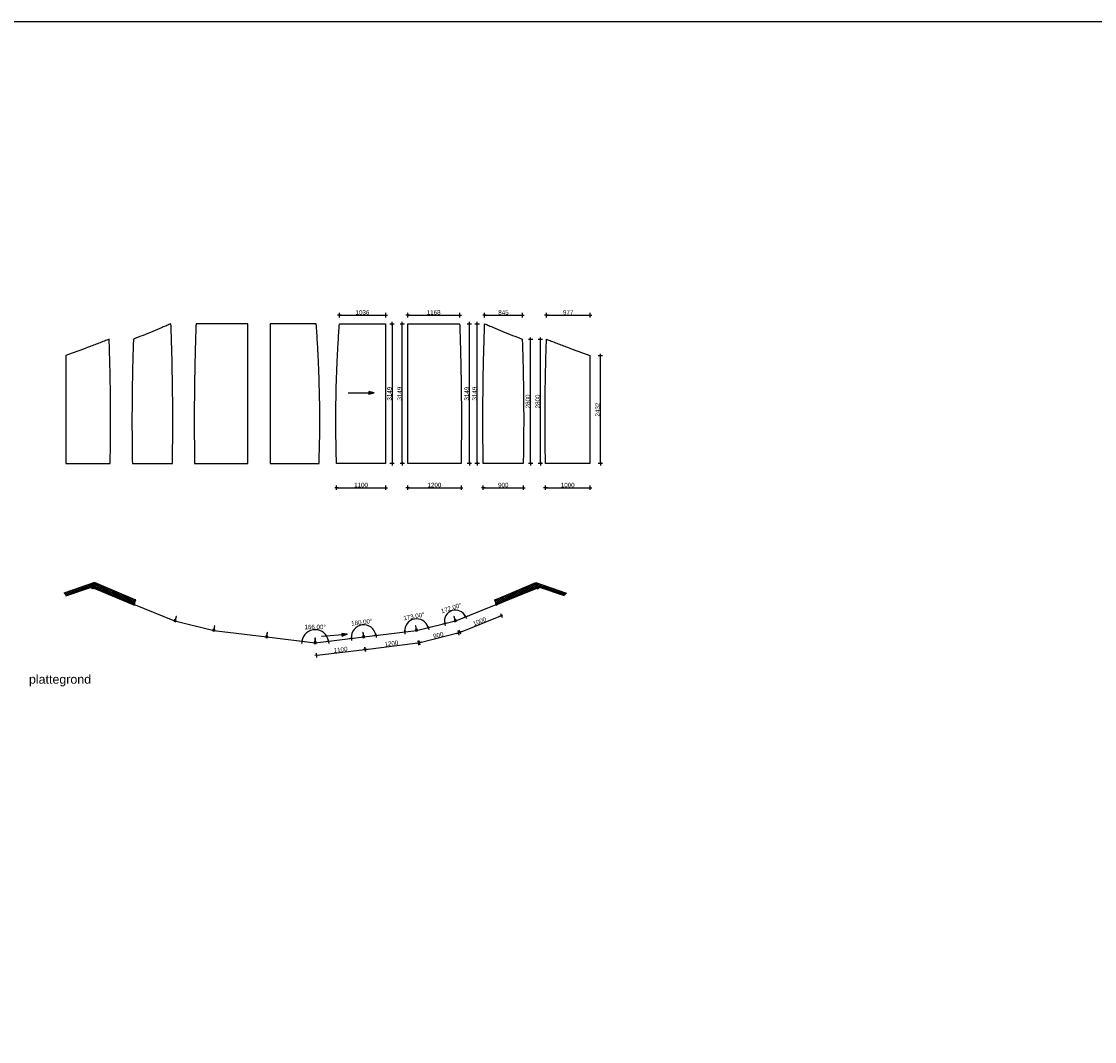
# Model space of a CAD drawing. Header units: metres. Extents: x 63115 to 703450, y -261936 to -53969.
# Tile 16 of 256: x 105448 to 129591, y -215305 to -192341. Entities that reach past the tile are written whole.
import ezdxf

# ---------------------------------------------------------------- set-up
doc = ezdxf.new("R2010")
doc.units = ezdxf.units.M
doc.header["$PDMODE"] = 35
doc.header["$PDSIZE"] = 50
doc.layers.get('0').update_dxf_attribs({"true_color": 0x83b7c5})
doc.layers.get('DEFPOINTS').update_dxf_attribs({"color": 6})
for name, color, linetype in [('_02-section-thick', 3, 'Continuous'), ('_02Binnenwanden', 2, 'Continuous'), ('_03-PROJECTION', 1, 'Continuous'), ('_05text5', 8, 'Continuous'), ('_06-DIMENSIONS', 7, 'Continuous'), ('_06dimentions50', 7, 'Continuous'), ('Make2D visible lines', 1, 'Continuous')]:
    doc.layers.add(name, color=color, linetype=linetype)
doc.styles.add('NIO 1_5 klein', font='arial.ttf', dxfattribs={"height": 10})
doc.styles.add('NIOstandard', font='arial.ttf')
doc.dimstyles.new('NIO-50-KLEIN', dxfattribs={"dimtxt": 100, "dimasz": 10, "dimexe": 2, "dimexo": 5, "dimgap": 10, "dimtad": 1, "dimdec": 0, "dimzin": 0, "dimdsep": 46, "dimtxsty": 'NIOstandard', "dimblk1": 'MAATSTR', "dimblk2": 'MAATSTR', "dimsah": 1, "dimcen": 0, "dimdle": 1.5, "dimse1": 1, "dimse2": 1, "dimclrd": 7, "dimclre": 256, "dimclrt": 256, "dimazin": 0, "dimtfac": 1, "dimtdec": 0, "dimtofl": 0, "dimtmove": 1, "dimatfit": 2, "dimldrblk": 'MAATSTR', "dimfxl": 1, "dimtvp": 1, "dimtolj": 1, "dimtzin": 0, "dimarcsym": 0})
pattern_1 = [(45, (-511.05, 401.453), (-22.45064, 22.45064), []), (135, (-511.05, 401.453), (-22.45064, -22.45064), [])]

# ---------------------------------------------------------------- blocks, each defined once
blk = doc.blocks.new('arrow')
at = {"layer": '_03-PROJECTION'}
h = blk.add_hatch(color=256, dxfattribs=at)
h.dxf.hatch_style = 1
h.paths.add_polyline_path([(-580, 39), (-580, -39), (-732, 0)])
for points in [[(0, 0), (-732, 0), (-580, 39), (-580, 0)], [(0, 0), (-732, 0), (-580, -39), (-580, 0)]]:
    blk.add_lwpolyline(points, dxfattribs=at)
blk.add_lwpolyline([(-580, 39), (-580, -39), (-732, 0)], close=True, dxfattribs=at)
blk = doc.blocks.new('pui_nieuw')
at = {"layer": '_03-PROJECTION'}
h = blk.add_hatch(dxfattribs=at)
h.set_pattern_fill('ANSI37', color=256, scale=10)
h.set_pattern_definition(pattern_1)
h.paths.add_polyline_path([(-5652, -1599), (-5610, -1660), (-5037, -1457), (-4135, -1833), (-4131, -1824), (-4103, -1836), (-4062, -1741), (-4967, -1363)])
h = blk.add_hatch(dxfattribs=at)
h.set_pattern_fill('ANSI37', color=256, scale=10)
h.set_pattern_definition(pattern_1)
h.paths.add_polyline_path([(5652, -1599), (5610, -1660), (5037, -1457), (4135, -1833), (4131, -1824), (4103, -1836), (4062, -1741), (4967, -1363)])
at = {"layer": '_02-section-thick'}
for points in [[(-5610, -1660), (-5037, -1457), (-4102, -1847)], [(-5608, -1662), (-5035, -1466), (-4106, -1854)], [(5610, -1660), (5037, -1457), (4102, -1847)], [(5608, -1662), (5035, -1466), (4106, -1854)]]:
    blk.add_lwpolyline(points, dxfattribs=at)
at = {"layer": '_02Binnenwanden'}
for points in [[(-5610, -1660), (-5037, -1457), (-4103, -1847), (-4102, -1845), (-4084, -1852), (-4047, -1748), (-4967, -1363), (-5655, -1599)], [(5610, -1660), (5037, -1457), (4103, -1847), (4102, -1845), (4084, -1852), (4047, -1748), (4967, -1363), (5655, -1599)]]:
    blk.add_lwpolyline(points, dxfattribs=at)
at = {"layer": 'Make2D visible lines'}
for points in [[(-4976, -1381), (-5006, -1455)], [(-4997, -1459), (-4967, -1385)], [(-4967, -1385), (-4976, -1381)], [(4977, -1381), (4968, -1385)], [(4968, -1385), (4997, -1459)], [(5007, -1455), (4977, -1381)], [(-5031, -1477), (-5035, -1487)], [(-5035, -1487), (-4998, -1501)], [(-5014, -1484), (-5031, -1477)], [(-5020, -1449), (-5024, -1459)], [(-5024, -1459), (-5006, -1466)], [(-5006, -1455), (-5020, -1449)], [(-5006, -1466), (-5014, -1484)], [(-5012, -1485), (-5004, -1467)], [(-4994, -1492), (-5012, -1485)], [(-4083, -1852), (-5010, -1478)], [(-5004, -1467), (-4987, -1474)], [(-4998, -1501), (-4994, -1492)], [(-4983, -1464), (-4997, -1459)], [(-4987, -1474), (-4983, -1464)], [(5010, -1478), (4083, -1852)], [(4083, -1852), (5010, -1478)], [(4997, -1459), (4984, -1464)], [(4984, -1464), (4987, -1474)], [(4987, -1474), (5005, -1467)], [(5012, -1485), (4995, -1492)], [(4995, -1492), (4999, -1501)], [(4999, -1501), (5036, -1487)], [(5005, -1467), (5012, -1485)], [(5021, -1449), (5007, -1455)], [(5007, -1466), (5024, -1459)], [(5014, -1484), (5007, -1466)], [(5032, -1477), (5014, -1484)], [(5024, -1459), (5021, -1449)], [(5036, -1487), (5032, -1477)], [(-4102, -1845), (-4106, -1854)], [(-4106, -1854), (-4069, -1869)], [(-4084, -1852), (-4102, -1845)], [(-4091, -1817), (-4094, -1826)], [(-4094, -1826), (-4077, -1833)], [(-4077, -1823), (-4091, -1817)], [(-4077, -1833), (-4084, -1852)], [(-3155, -2227), (-4083, -1852)], [(-4082, -1853), (-4075, -1834)], [(-4065, -1860), (-4082, -1853)], [(-4047, -1748), (-4077, -1823)], [(-4075, -1834), (-4057, -1841)], [(-4069, -1869), (-4065, -1860)], [(-4067, -1826), (-4037, -1752)], [(-4054, -1832), (-4067, -1826)], [(-4057, -1841), (-4054, -1832)], [(-4037, -1752), (-4047, -1748)], [(4065, -1860), (3156, -2227)], [(4047, -1748), (4037, -1752)], [(4037, -1752), (4067, -1826)], [(4077, -1823), (4047, -1748)], [(4067, -1826), (4054, -1832)], [(4054, -1832), (4057, -1841)], [(4057, -1841), (4075, -1834)], [(4082, -1853), (4065, -1860)], [(4065, -1860), (4069, -1869)], [(4069, -1869), (4106, -1854)], [(4075, -1834), (4082, -1853)], [(4091, -1817), (4077, -1823)], [(4077, -1833), (4094, -1826)], [(4084, -1852), (4077, -1833)], [(4083, -1852), (4082, -1853)], [(4094, -1826), (4091, -1817)], [(4106, -1854), (4102, -1845)], [(-3127, -2121), (-3152, -2197)], [(-3142, -2200), (-3117, -2124)], [(-3117, -2124), (-3127, -2121)], [(3127, -2121), (3117, -2124)], [(3117, -2124), (3142, -2200)], [(3152, -2197), (3127, -2121)], [(-3175, -2221), (-3178, -2230)], [(-3178, -2230), (-3140, -2243)], [(-3157, -2227), (-3175, -2221)], [(-3166, -2192), (-3169, -2202)], [(-3169, -2202), (-3151, -2208)], [(-3152, -2197), (-3166, -2192)], [(-3151, -2208), (-3157, -2227)], [(-3155, -2227), (-3149, -2208)], [(-2282, -2445), (-3155, -2227)], [(-3137, -2233), (-3155, -2227)], [(-3149, -2208), (-3131, -2214)], [(-3128, -2205), (-3142, -2200)], [(-3140, -2243), (-3137, -2233)], [(-3131, -2214), (-3128, -2205)], [(-2297, -2411), (-2299, -2421)], [(-2282, -2414), (-2297, -2411)], [(-2268, -2336), (-2282, -2414)], [(-2272, -2416), (-2258, -2337)], [(-2258, -2337), (-2268, -2336)], [(2268, -2336), (2258, -2337)], [(2258, -2337), (2272, -2416)], [(2282, -2414), (2268, -2336)], [(2297, -2411), (2282, -2414)], [(3156, -2227), (2283, -2445)], [(2299, -2421), (2297, -2411)], [(3142, -2200), (3128, -2205)], [(3128, -2205), (3131, -2214)], [(3131, -2214), (3149, -2208)], [(3155, -2227), (3137, -2233)], [(3137, -2233), (3140, -2243)], [(3140, -2243), (3178, -2230)], [(3149, -2208), (3155, -2227)], [(3151, -2208), (3169, -2202)], [(3157, -2227), (3151, -2208)], [(3166, -2192), (3152, -2197)], [(3175, -2221), (3157, -2227)], [(3169, -2202), (3166, -2192)], [(3178, -2230), (3175, -2221)], [(-2303, -2441), (-2304, -2451)], [(-2304, -2451), (-2265, -2458)], [(-2284, -2444), (-2303, -2441)], [(-2299, -2421), (-2280, -2425)], [(-2280, -2425), (-2284, -2444)], [(-2282, -2445), (-2278, -2425)], [(-2263, -2448), (-2282, -2445)], [(-1091, -2591), (-2282, -2445)], [(-2278, -2425), (-2260, -2429)], [(-2258, -2419), (-2272, -2416)], [(-2265, -2458), (-2263, -2448)], [(-2260, -2429), (-2258, -2419)], [(-1112, -2588), (-1113, -2598)], [(-1113, -2598), (-1073, -2603)], [(-1093, -2591), (-1112, -2588)], [(-1108, -2559), (-1109, -2569)], [(-1109, -2569), (-1090, -2571)], [(-1093, -2560), (-1108, -2559)], [(-1083, -2481), (-1093, -2560)], [(-1090, -2571), (-1093, -2591)], [(-1091, -2591), (-1088, -2571)], [(0, -2725), (-1091, -2591)], [(-1072, -2593), (-1091, -2591)], [(-1088, -2571), (-1070, -2573)], [(-1073, -2482), (-1083, -2481)], [(-1083, -2562), (-1073, -2482)], [(-1068, -2564), (-1083, -2562)], [(-1073, -2603), (-1072, -2593)], [(-1070, -2573), (-1068, -2564)], [(-5, -2615), (-5, -2695)], [(5, -2615), (-5, -2615)], [(1092, -2591), (0, -2725)], [(5, -2695), (5, -2615)], [(1083, -2562), (1068, -2564)], [(1068, -2564), (1070, -2573)], [(1070, -2573), (1088, -2571)], [(1072, -2593), (1073, -2603)], [(1083, -2481), (1073, -2482)], [(1073, -2482), (1083, -2562)], [(1073, -2603), (1113, -2598)], [(1093, -2560), (1083, -2481)], [(1088, -2571), (1091, -2591)], [(1090, -2571), (1109, -2569)], [(1093, -2591), (1090, -2571)], [(2283, -2445), (1092, -2591)], [(1108, -2559), (1093, -2560)], [(1109, -2569), (1108, -2559)], [(1113, -2598), (1112, -2588)], [(2272, -2416), (2258, -2419)], [(2258, -2419), (2260, -2429)], [(2260, -2429), (2278, -2425)], [(2282, -2445), (2263, -2448)], [(2263, -2448), (2265, -2458)], [(2265, -2458), (2304, -2451)], [(2278, -2425), (2282, -2445)], [(2280, -2425), (2299, -2421)], [(2284, -2444), (2280, -2425)], [(2303, -2441), (2284, -2444)], [(2304, -2451), (2303, -2441)], [(-20, -2695), (-20, -2705)], [(-5, -2695), (-20, -2695)], [(-20, -2705), (-1, -2705)], [(-20, -2725), (-20, -2735)], [(-1, -2725), (-20, -2725)], [(-20, -2735), (20, -2735)], [(-1, -2705), (-1, -2725)], [(1, -2705), (20, -2705)], [(1, -2725), (1, -2705)], [(20, -2725), (1, -2725)], [(20, -2695), (5, -2695)], [(20, -2705), (20, -2695)], [(20, -2735), (20, -2725)]]:
    blk.add_lwpolyline(points, dxfattribs=at)
at = {"layer": '_02-section-thick', "xscale": -0.8, "yscale": 0.8, "rotation": 4.397972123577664}
blk.add_blockref('arrow', (139, -2571), dxfattribs=at)
blk = doc.blocks.new('MAATSTR')
at = {"linetype": 'Continuous'}
for p, q in [((-4.2, 0), (4.2, 0)), ((0, 5), (0, -5))]:
    blk.add_line(p, q, dxfattribs=at)
at = {"linetype": 'Continuous', "const_width": 1.5}
blk.add_lwpolyline([(-0.8, 0, 1), (0.8, 0, 1)], format="xyb", close=True, dxfattribs=at)
blk = doc.blocks.new('*D210')
at = {"layer": '_03-PROJECTION', "color": 7, "lineweight": -2, "transparency": 16777216}
blk.add_line((112100, -206610), (113172, -206478), dxfattribs=at)
at = {"layer": 'DEFPOINTS', "color": 0, "transparency": 16777216}
for p in [(112056, -206336, 130), (113148, -206202, 130), (113182, -206477)]:
    blk.add_point(p, dxfattribs=at)
at = {"layer": '_03-PROJECTION', "color": 7, "lineweight": -2, "transparency": 16777216, "xscale": 10, "yscale": 10, "zscale": 10}
for p, rotation in [((113182, -206477), 7.000000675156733), ((112090, -206611), 187.0000006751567)]:
    blk.add_blockref('MAATSTR', p, dxfattribs=dict(at, rotation=rotation))
at = {"layer": '_03-PROJECTION', "transparency": 16777216, "insert": (112628, -206483), "char_height": 100, "attachment_point": 5, "rotation": 7, "style": 'NIOstandard'}
blk.add_mtext('\\A1;1100', dxfattribs=at)
blk = doc.blocks.new('*D211')
at = {"layer": '_03-PROJECTION', "color": 7, "lineweight": -2, "transparency": 16777216}
blk.add_line((113191, -206476), (114363, -206332), dxfattribs=at)
at = {"layer": 'DEFPOINTS', "color": 0, "transparency": 16777216}
for p in [(114339, -206056, 130), (113148, -206202, 130), (114373, -206331)]:
    blk.add_point(p, dxfattribs=at)
at = {"layer": '_03-PROJECTION', "color": 7, "lineweight": -2, "transparency": 16777216, "xscale": 10, "yscale": 10, "zscale": 10}
for p, rotation in [((113182, -206477), 187.0000006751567), ((114373, -206331), 7.000000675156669)]:
    blk.add_blockref('MAATSTR', p, dxfattribs=dict(at, rotation=rotation))
at = {"layer": '_03-PROJECTION', "transparency": 16777216, "insert": (113770, -206343), "char_height": 100, "attachment_point": 5, "rotation": 7, "style": 'NIOstandard'}
blk.add_mtext('\\A1;1200', dxfattribs=at)
blk = doc.blocks.new('*D212')
at = {"layer": '_03-PROJECTION', "color": 7, "lineweight": -2, "transparency": 16777216}
blk.add_line((114415, -206320), (115269, -206107), dxfattribs=at)
at = {"layer": 'DEFPOINTS', "color": 0, "transparency": 16777216}
for p in [(115212, -205838, 130), (114339, -206056, 130), (115279, -206105)]:
    blk.add_point(p, dxfattribs=at)
at = {"layer": '_03-PROJECTION', "color": 7, "lineweight": -2, "transparency": 16777216, "xscale": 10, "yscale": 10, "zscale": 10}
for p, rotation in [((115279, -206105), 14.00000000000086), ((114405, -206323), 194.0000000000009)]:
    blk.add_blockref('MAATSTR', p, dxfattribs=dict(at, rotation=rotation))
at = {"layer": '_03-PROJECTION', "transparency": 16777216, "insert": (114827, -206155), "char_height": 100, "attachment_point": 5, "rotation": 14, "style": 'NIOstandard'}
blk.add_mtext('\\A1;900', dxfattribs=at)
blk = doc.blocks.new('*D213')
at = {"layer": '_03-PROJECTION', "color": 7, "lineweight": -2, "transparency": 16777216}
blk.add_line((115323, -206087), (116232, -205720), dxfattribs=at)
at = {"layer": 'DEFPOINTS', "color": 0, "transparency": 16777216}
for p in [(116139, -205464, 130), (115212, -205838, 130), (116241, -205716)]:
    blk.add_point(p, dxfattribs=at)
at = {"layer": '_03-PROJECTION', "color": 7, "lineweight": -2, "transparency": 16777216, "xscale": 10, "yscale": 10, "zscale": 10}
for p, rotation in [((116241, -205716), 21.99999999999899), ((115314, -206091), 201.999999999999)]:
    blk.add_blockref('MAATSTR', p, dxfattribs=dict(at, rotation=rotation))
at = {"layer": '_03-PROJECTION', "transparency": 16777216, "insert": (115755, -205847), "char_height": 100, "attachment_point": 5, "rotation": 22, "style": 'NIOstandard'}
blk.add_mtext('\\A1;1000', dxfattribs=at)
blk = doc.blocks.new('*D214')
at = {"layer": '_06-DIMENSIONS', "color": 7, "lineweight": -2, "transparency": 16777216}
blk.add_arc((112056, -206336), 302, 8.898, 171.098, dxfattribs=at)
at = {"layer": 'DEFPOINTS', "color": 0, "transparency": 16777216}
for p in [(112196, -206069), (110965, -206202, 130), (112056, -206336, 130), (112056, -206336, 130), (113148, -206202, 130)]:
    blk.add_point(p, dxfattribs=at)
at = {"layer": '_06-DIMENSIONS', "color": 7, "lineweight": -2, "transparency": 16777216, "xscale": 10, "yscale": 10, "zscale": 10}
for p, rotation in [((111756, -206300), 262.0469941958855), ((112356, -206300), 277.9490164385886)]:
    blk.add_blockref('MAATSTR', p, dxfattribs=dict(at, rotation=rotation))
at = {"layer": '_06-DIMENSIONS', "transparency": 16777216, "insert": (112056, -205973), "char_height": 100, "attachment_point": 5, "rotation": 359.998, "style": 'NIOstandard'}
blk.add_mtext('\\A1;166.00°', dxfattribs=at)
blk = doc.blocks.new('*D215')
at = {"layer": '_06-DIMENSIONS', "color": 7, "lineweight": -2, "transparency": 16777216}
blk.add_arc((113148, -206202), 279, 9.0542, 184.9458, dxfattribs=at)
at = {"layer": 'DEFPOINTS', "color": 0, "transparency": 16777216}
for p in [(113257, -205946), (114339, -206056, 130), (112056, -206336, 130), (113148, -206202, 130), (113148, -206202, 130)]:
    blk.add_point(p, dxfattribs=at)
at = {"layer": '_06-DIMENSIONS', "color": 7, "lineweight": -2, "transparency": 16777216, "xscale": 10, "yscale": 10, "zscale": 10}
for p, rotation in [((113425, -206168), 278.0270922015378), ((112871, -206236), 275.972908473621)]:
    blk.add_blockref('MAATSTR', p, dxfattribs=dict(at, rotation=rotation))
at = {"layer": '_06-DIMENSIONS', "transparency": 16777216, "insert": (113106, -205865), "char_height": 100, "attachment_point": 5, "rotation": 7, "style": 'NIOstandard'}
blk.add_mtext('\\A1;180.00°', dxfattribs=at)
blk = doc.blocks.new('*D216')
at = {"layer": '_06-DIMENSIONS', "color": 7, "lineweight": -2, "transparency": 16777216}
blk.add_arc((114339, -206056), 268, 16.1345, 184.8655, dxfattribs=at)
at = {"layer": 'DEFPOINTS', "color": 0, "transparency": 16777216}
for p in [(114423, -205801), (115212, -205838, 130), (114339, -206056, 130), (114339, -206056, 130), (113148, -206202, 130)]:
    blk.add_point(p, dxfattribs=at)
at = {"layer": '_06-DIMENSIONS', "color": 7, "lineweight": -2, "transparency": 16777216, "xscale": 10, "yscale": 10, "zscale": 10}
for p, rotation in [((114599, -205991), 285.0672306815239), ((114072, -206089), 275.9327693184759)]:
    blk.add_blockref('MAATSTR', p, dxfattribs=dict(at, rotation=rotation))
at = {"layer": '_06-DIMENSIONS', "transparency": 16777216, "insert": (114279, -205732), "char_height": 100, "attachment_point": 5, "rotation": 10.5, "style": 'NIOstandard'}
blk.add_mtext('\\A1;173.00°', dxfattribs=at)
blk = doc.blocks.new('*D217')
at = {"layer": '_06-DIMENSIONS', "color": 7, "lineweight": -2, "transparency": 16777216}
blk.add_arc((115212, -205838), 246, 24.3247, 191.6753, dxfattribs=at)
at = {"layer": 'DEFPOINTS', "color": 0, "transparency": 16777216}
for p in [(115258, -205596), (116121, -205471, 130), (115212, -205838, 130), (115212, -205838, 130), (114339, -206056, 130)]:
    blk.add_point(p, dxfattribs=at)
at = {"layer": '_06-DIMENSIONS', "color": 7, "lineweight": -2, "transparency": 16777216, "xscale": 10, "yscale": 10, "zscale": 10}
for p, rotation in [((115441, -205746), 293.1623667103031), ((114973, -205898), 282.8376332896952)]:
    blk.add_blockref('MAATSTR', p, dxfattribs=dict(at, rotation=rotation))
at = {"layer": '_06-DIMENSIONS', "transparency": 16777216, "insert": (115117, -205546), "char_height": 100, "attachment_point": 5, "rotation": 18, "style": 'NIOstandard'}
blk.add_mtext('\\A1;172.00°', dxfattribs=at)
blk = doc.blocks.new('*D218')
at = {"layer": '_06-DIMENSIONS', "color": 7, "lineweight": -2, "transparency": 16777216}
blk.add_line((112548, -202838), (113628, -202838), dxfattribs=at)
at = {"layer": 'DEFPOINTS', "color": 0, "transparency": 16777216}
for p in [(112538, -202295), (113638, -202295), (113638, -202838)]:
    blk.add_point(p, dxfattribs=at)
at = {"layer": '_06-DIMENSIONS', "color": 7, "lineweight": -2, "transparency": 16777216, "xscale": 10, "yscale": 10, "zscale": 10, "rotation": 180}
blk.add_blockref('MAATSTR', (112538, -202838), dxfattribs=at)
at = {"layer": '_06-DIMENSIONS', "color": 7, "lineweight": -2, "transparency": 16777216, "xscale": 10, "yscale": 10, "zscale": 10}
blk.add_blockref('MAATSTR', (113638, -202838), dxfattribs=at)
at = {"layer": '_06-DIMENSIONS', "transparency": 16777216, "insert": (113088, -202777), "char_height": 100, "attachment_point": 5, "style": 'NIOstandard'}
blk.add_mtext('\\A1;1100', dxfattribs=at)
blk = doc.blocks.new('*D219')
at = {"layer": '_06-DIMENSIONS', "color": 7, "lineweight": -2, "transparency": 16777216}
blk.add_line((114148, -202838), (115328, -202838), dxfattribs=at)
at = {"layer": 'DEFPOINTS', "color": 0, "transparency": 16777216}
for p in [(114138, -202295), (115338, -202295), (115338, -202838)]:
    blk.add_point(p, dxfattribs=at)
at = {"layer": '_06-DIMENSIONS', "color": 7, "lineweight": -2, "transparency": 16777216, "xscale": 10, "yscale": 10, "zscale": 10, "rotation": 180}
blk.add_blockref('MAATSTR', (114138, -202838), dxfattribs=at)
at = {"layer": '_06-DIMENSIONS', "color": 7, "lineweight": -2, "transparency": 16777216, "xscale": 10, "yscale": 10, "zscale": 10}
blk.add_blockref('MAATSTR', (115338, -202838), dxfattribs=at)
at = {"layer": '_06-DIMENSIONS', "transparency": 16777216, "insert": (114738, -202777), "char_height": 100, "attachment_point": 5, "style": 'NIOstandard'}
blk.add_mtext('\\A1;1200', dxfattribs=at)
blk = doc.blocks.new('*D220')
at = {"layer": '_06-DIMENSIONS', "color": 7, "lineweight": -2, "transparency": 16777216}
blk.add_line((115848, -202838), (116728, -202838), dxfattribs=at)
at = {"layer": 'DEFPOINTS', "color": 0, "transparency": 16777216}
for p in [(115838, -202295), (116738, -202295), (116738, -202838)]:
    blk.add_point(p, dxfattribs=at)
at = {"layer": '_06-DIMENSIONS', "color": 7, "lineweight": -2, "transparency": 16777216, "xscale": 10, "yscale": 10, "zscale": 10, "rotation": 180}
blk.add_blockref('MAATSTR', (115838, -202838), dxfattribs=at)
at = {"layer": '_06-DIMENSIONS', "color": 7, "lineweight": -2, "transparency": 16777216, "xscale": 10, "yscale": 10, "zscale": 10}
blk.add_blockref('MAATSTR', (116738, -202838), dxfattribs=at)
at = {"layer": '_06-DIMENSIONS', "transparency": 16777216, "insert": (116288, -202777), "char_height": 100, "attachment_point": 5, "style": 'NIOstandard'}
blk.add_mtext('\\A1;900', dxfattribs=at)
blk = doc.blocks.new('*D221')
at = {"layer": '_06-DIMENSIONS', "color": 7, "lineweight": -2, "transparency": 16777216}
blk.add_line((117248, -202838), (118228, -202838), dxfattribs=at)
at = {"layer": 'DEFPOINTS', "color": 0, "transparency": 16777216}
for p in [(117238, -202295), (118238, -202295), (118238, -202838)]:
    blk.add_point(p, dxfattribs=at)
at = {"layer": '_06-DIMENSIONS', "color": 7, "lineweight": -2, "transparency": 16777216, "xscale": 10, "yscale": 10, "zscale": 10, "rotation": 180}
blk.add_blockref('MAATSTR', (117238, -202838), dxfattribs=at)
at = {"layer": '_06-DIMENSIONS', "color": 7, "lineweight": -2, "transparency": 16777216, "xscale": 10, "yscale": 10, "zscale": 10}
blk.add_blockref('MAATSTR', (118238, -202838), dxfattribs=at)
at = {"layer": '_06-DIMENSIONS', "transparency": 16777216, "insert": (117738, -202777), "char_height": 100, "attachment_point": 5, "style": 'NIOstandard'}
blk.add_mtext('\\A1;1000', dxfattribs=at)
blk = doc.blocks.new('*D222')
at = {"layer": '_06-DIMENSIONS', "color": 7, "lineweight": -2, "transparency": 16777216}
blk.add_line((118472, -202285), (118472, -199872), dxfattribs=at)
at = {"layer": 'DEFPOINTS', "color": 0, "transparency": 16777216}
for p in [(118238, -199862), (118472, -199862), (118238, -202295)]:
    blk.add_point(p, dxfattribs=at)
at = {"layer": '_06-DIMENSIONS', "color": 7, "lineweight": -2, "transparency": 16777216, "xscale": 10, "yscale": 10, "zscale": 10}
for p, rotation in [((118472, -199862), 90), ((118472, -202295), 270)]:
    blk.add_blockref('MAATSTR', p, dxfattribs=dict(at, rotation=rotation))
at = {"layer": '_06-DIMENSIONS', "transparency": 16777216, "insert": (118411, -201079), "char_height": 100, "attachment_point": 5, "rotation": 90, "style": 'NIOstandard'}
blk.add_mtext('\\A1;2432', dxfattribs=at)
blk = doc.blocks.new('*D223')
at = {"layer": '_06-DIMENSIONS', "color": 7, "lineweight": -2, "transparency": 16777216}
blk.add_line((117124, -202285), (117124, -199505), dxfattribs=at)
at = {"layer": 'DEFPOINTS', "color": 0, "transparency": 16777216}
for p in [(117124, -199495), (117261, -199495), (117238, -202295)]:
    blk.add_point(p, dxfattribs=at)
at = {"layer": '_06-DIMENSIONS', "color": 7, "lineweight": -2, "transparency": 16777216, "xscale": 10, "yscale": 10, "zscale": 10}
for p, rotation in [((117124, -199495), 90), ((117124, -202295), 270)]:
    blk.add_blockref('MAATSTR', p, dxfattribs=dict(at, rotation=rotation))
at = {"layer": '_06-DIMENSIONS', "transparency": 16777216, "insert": (117063, -200895), "char_height": 100, "attachment_point": 5, "rotation": 90, "style": 'NIOstandard'}
blk.add_mtext('\\A1;2800', dxfattribs=at)
blk = doc.blocks.new('*D224')
at = {"layer": '_06-DIMENSIONS', "color": 7, "lineweight": -2, "transparency": 16777216}
blk.add_line((116903, -202285), (116903, -199505), dxfattribs=at)
at = {"layer": 'DEFPOINTS', "color": 0, "transparency": 16777216}
for p in [(116715, -199495), (116903, -199495), (116738, -202295)]:
    blk.add_point(p, dxfattribs=at)
at = {"layer": '_06-DIMENSIONS', "color": 7, "lineweight": -2, "transparency": 16777216, "xscale": 10, "yscale": 10, "zscale": 10}
for p, rotation in [((116903, -199495), 90), ((116903, -202295), 270)]:
    blk.add_blockref('MAATSTR', p, dxfattribs=dict(at, rotation=rotation))
at = {"layer": '_06-DIMENSIONS', "transparency": 16777216, "insert": (116842, -200895), "char_height": 100, "attachment_point": 5, "rotation": 90, "style": 'NIOstandard'}
blk.add_mtext('\\A1;2800', dxfattribs=at)
blk = doc.blocks.new('*D225')
at = {"layer": '_06-DIMENSIONS', "color": 7, "lineweight": -2, "transparency": 16777216}
blk.add_line((115702, -202285), (115702, -199156), dxfattribs=at)
at = {"layer": 'DEFPOINTS', "color": 0, "transparency": 16777216}
for p in [(115702, -199146), (115869, -199146), (115838, -202295)]:
    blk.add_point(p, dxfattribs=at)
at = {"layer": '_06-DIMENSIONS', "color": 7, "lineweight": -2, "transparency": 16777216, "xscale": 10, "yscale": 10, "zscale": 10}
for p, rotation in [((115702, -199146), 90), ((115702, -202295), 270)]:
    blk.add_blockref('MAATSTR', p, dxfattribs=dict(at, rotation=rotation))
at = {"layer": '_06-DIMENSIONS', "transparency": 16777216, "insert": (115641, -200720), "char_height": 100, "attachment_point": 5, "rotation": 90, "style": 'NIOstandard'}
blk.add_mtext('\\A1;3149', dxfattribs=at)
blk = doc.blocks.new('*D226')
at = {"layer": '_06-DIMENSIONS', "color": 7, "lineweight": -2, "transparency": 16777216}
blk.add_line((115526, -202285), (115526, -199156), dxfattribs=at)
at = {"layer": 'DEFPOINTS', "color": 0, "transparency": 16777216}
for p in [(115306, -199146), (115526, -199146), (115338, -202295)]:
    blk.add_point(p, dxfattribs=at)
at = {"layer": '_06-DIMENSIONS', "color": 7, "lineweight": -2, "transparency": 16777216, "xscale": 10, "yscale": 10, "zscale": 10}
for p, rotation in [((115526, -199146), 90), ((115526, -202295), 270)]:
    blk.add_blockref('MAATSTR', p, dxfattribs=dict(at, rotation=rotation))
at = {"layer": '_06-DIMENSIONS', "transparency": 16777216, "insert": (115465, -200720), "char_height": 100, "attachment_point": 5, "rotation": 90, "style": 'NIOstandard'}
blk.add_mtext('\\A1;3149', dxfattribs=at)
blk = doc.blocks.new('*D227')
at = {"layer": '_06-DIMENSIONS', "color": 7, "lineweight": -2, "transparency": 16777216}
blk.add_line((114016, -202285), (114016, -199156), dxfattribs=at)
at = {"layer": 'DEFPOINTS', "color": 0, "transparency": 16777216}
for p in [(114016, -199146), (114138, -199146), (114138, -202295)]:
    blk.add_point(p, dxfattribs=at)
at = {"layer": '_06-DIMENSIONS', "color": 7, "lineweight": -2, "transparency": 16777216, "xscale": 10, "yscale": 10, "zscale": 10}
for p, rotation in [((114016, -199146), 90), ((114016, -202295), 270)]:
    blk.add_blockref('MAATSTR', p, dxfattribs=dict(at, rotation=rotation))
at = {"layer": '_06-DIMENSIONS', "transparency": 16777216, "insert": (113955, -200720), "char_height": 100, "attachment_point": 5, "rotation": 90, "style": 'NIOstandard'}
blk.add_mtext('\\A1;3149', dxfattribs=at)
blk = doc.blocks.new('*D228')
at = {"layer": '_06-DIMENSIONS', "color": 7, "lineweight": -2, "transparency": 16777216}
blk.add_line((113787, -199156), (113787, -202285), dxfattribs=at)
at = {"layer": 'DEFPOINTS', "color": 0, "transparency": 16777216}
for p in [(113638, -199146), (113638, -202295), (113787, -202295)]:
    blk.add_point(p, dxfattribs=at)
at = {"layer": '_06-DIMENSIONS', "color": 7, "lineweight": -2, "transparency": 16777216, "xscale": 10, "yscale": 10, "zscale": 10}
for p, rotation in [((113787, -199146), 90), ((113787, -202295), 270)]:
    blk.add_blockref('MAATSTR', p, dxfattribs=dict(at, rotation=rotation))
at = {"layer": '_06-DIMENSIONS', "transparency": 16777216, "insert": (113726, -200720), "char_height": 100, "attachment_point": 5, "rotation": 90, "style": 'NIOstandard'}
blk.add_mtext('\\A1;3149', dxfattribs=at)
blk = doc.blocks.new('*D229')
at = {"layer": '_06-DIMENSIONS', "color": 7, "lineweight": -2, "transparency": 16777216}
blk.add_line((112612, -198952), (113628, -198952), dxfattribs=at)
at = {"layer": 'DEFPOINTS', "color": 0, "transparency": 16777216}
for p in [(112602, -199145), (113638, -198952), (113638, -199146)]:
    blk.add_point(p, dxfattribs=at)
at = {"layer": '_06-DIMENSIONS', "color": 7, "lineweight": -2, "transparency": 16777216, "xscale": 10, "yscale": 10, "zscale": 10, "rotation": 180}
blk.add_blockref('MAATSTR', (112602, -198952), dxfattribs=at)
at = {"layer": '_06-DIMENSIONS', "color": 7, "lineweight": -2, "transparency": 16777216, "xscale": 10, "yscale": 10, "zscale": 10}
blk.add_blockref('MAATSTR', (113638, -198952), dxfattribs=at)
at = {"layer": '_06-DIMENSIONS', "transparency": 16777216, "insert": (113120, -198891), "char_height": 100, "attachment_point": 5, "style": 'NIOstandard'}
blk.add_mtext('\\A1;1036', dxfattribs=at)
blk = doc.blocks.new('*D230')
at = {"layer": '_06-DIMENSIONS', "color": 7, "lineweight": -2, "transparency": 16777216}
blk.add_line((114148, -198952), (115296, -198952), dxfattribs=at)
at = {"layer": 'DEFPOINTS', "color": 0, "transparency": 16777216}
for p in [(114138, -199146), (115306, -198952), (115306, -199146)]:
    blk.add_point(p, dxfattribs=at)
at = {"layer": '_06-DIMENSIONS', "color": 7, "lineweight": -2, "transparency": 16777216, "xscale": 10, "yscale": 10, "zscale": 10, "rotation": 180}
blk.add_blockref('MAATSTR', (114138, -198952), dxfattribs=at)
at = {"layer": '_06-DIMENSIONS', "color": 7, "lineweight": -2, "transparency": 16777216, "xscale": 10, "yscale": 10, "zscale": 10}
blk.add_blockref('MAATSTR', (115306, -198952), dxfattribs=at)
at = {"layer": '_06-DIMENSIONS', "transparency": 16777216, "insert": (114722, -198891), "char_height": 100, "attachment_point": 5, "style": 'NIOstandard'}
blk.add_mtext('\\A1;1168', dxfattribs=at)
blk = doc.blocks.new('*D231')
at = {"layer": '_06-DIMENSIONS', "color": 7, "lineweight": -2, "transparency": 16777216}
blk.add_line((115879, -198952), (116705, -198952), dxfattribs=at)
at = {"layer": 'DEFPOINTS', "color": 0, "transparency": 16777216}
for p in [(115869, -199146), (116715, -198952), (116715, -199495)]:
    blk.add_point(p, dxfattribs=at)
at = {"layer": '_06-DIMENSIONS', "color": 7, "lineweight": -2, "transparency": 16777216, "xscale": 10, "yscale": 10, "zscale": 10, "rotation": 180}
blk.add_blockref('MAATSTR', (115869, -198952), dxfattribs=at)
at = {"layer": '_06-DIMENSIONS', "color": 7, "lineweight": -2, "transparency": 16777216, "xscale": 10, "yscale": 10, "zscale": 10}
blk.add_blockref('MAATSTR', (116715, -198952), dxfattribs=at)
at = {"layer": '_06-DIMENSIONS', "transparency": 16777216, "insert": (116292, -198891), "char_height": 100, "attachment_point": 5, "style": 'NIOstandard'}
blk.add_mtext('\\A1;845', dxfattribs=at)
blk = doc.blocks.new('*D232')
at = {"layer": '_06-DIMENSIONS', "color": 7, "lineweight": -2, "transparency": 16777216}
blk.add_line((117271, -198952), (118228, -198952), dxfattribs=at)
at = {"layer": 'DEFPOINTS', "color": 0, "transparency": 16777216}
for p in [(118238, -198952), (117261, -199495), (118238, -199862)]:
    blk.add_point(p, dxfattribs=at)
at = {"layer": '_06-DIMENSIONS', "color": 7, "lineweight": -2, "transparency": 16777216, "xscale": 10, "yscale": 10, "zscale": 10, "rotation": 180}
blk.add_blockref('MAATSTR', (117261, -198952), dxfattribs=at)
at = {"layer": '_06-DIMENSIONS', "color": 7, "lineweight": -2, "transparency": 16777216, "xscale": 10, "yscale": 10, "zscale": 10}
blk.add_blockref('MAATSTR', (118238, -198952), dxfattribs=at)
at = {"layer": '_06-DIMENSIONS', "transparency": 16777216, "insert": (117749, -198891), "char_height": 100, "attachment_point": 5, "style": 'NIOstandard'}
blk.add_mtext('\\A1;977', dxfattribs=at)

msp = doc.modelspace()

# ---------------------------------------------------------------- linework, layer by layer
at = {"layer": '_06dimentions50'}
msp.add_lwpolyline([(63115, -192340.6), (326469, -192340.6), (326469, -238268.9), (63115, -238268.9)], close=True, dxfattribs=at)
at = {"layer": 'Make2D visible lines'}
for p, q in [((110543.8, -199145.5), (109375.4, -199145.6)), ((110543.8, -202294.6), (110543.8, -199145.5)), ((112080, -199145.4), (111043.8, -199145.5)), ((111043.8, -199145.5), (111043.8, -202294.6)), ((112601.6, -199145.4), (113637.8, -199145.5)), ((113637.8, -199145.5), (113637.8, -202294.6)), ((114137.8, -199145.5), (115306.2, -199145.6)), ((114137.8, -202294.6), (114137.8, -199145.5)), ((106443.8, -199862.5), (106443.8, -202294.6)), ((118237.8, -199862.5), (118237.8, -202294.6)), ((106443.8, -202294.6), (107443.8, -202294.6)), ((107943.8, -202294.6), (108843.8, -202294.6)), ((109343.8, -202294.6), (110543.8, -202294.6)), ((111043.8, -202294.6), (112143.4, -202294.6)), ((113637.8, -202294.6), (112538.1, -202294.6)), ((115337.8, -202294.6), (114137.8, -202294.6)), ((116737.8, -202294.6), (115837.8, -202294.6)), ((118237.8, -202294.6), (117237.8, -202294.6))]:
    msp.add_line(p, q, dxfattribs=at)
for points, knots in [([(108812.2, -199145.6), (108781, -199159), (108714.8, -199187.3), (108578.3, -199245), (108328.2, -199349.3), (108112.3, -199436.6), (107966.7, -199494.6)], [0, 0, 0, 0, 101.6246206, 215.9531165, 444.6110315, 914.6358272, 914.6358272, 914.6358272, 914.6358272]), ([(108843.8, -202294.6), (108848.1, -202035.8), (108853.5, -201517.3), (108850.9, -200737.2), (108839.9, -200083), (108825.8, -199551.9), (108817, -199282.3), (108812.2, -199145.6)], [-3149.4490606, -3149.4490606, -3149.4490606, -3149.4490606, -2373.027793, -1593.8687356, -809.2393972, -410.0905366, 0, 0, 0, 0]), ([(109375.4, -199145.6), (109370.5, -199282.3), (109361.7, -199551.9), (109347.7, -200083), (109336.6, -200737.2), (109334.1, -201517.3), (109339.4, -202035.8), (109343.8, -202294.6)], [0, 0, 0, 0, 410.0919571, 809.2404885, 1593.8690947, 2373.0277416, 3149.4490673, 3149.4490673, 3149.4490673, 3149.4490673]), ([(112143.4, -202294.6), (112152.3, -202032.1), (112163, -201514.3), (112157.6, -200733.7), (112135.7, -200084.8), (112107.5, -199553), (112089.9, -199283.7), (112080, -199145.4)], [-3151.2518006, -3151.2518006, -3151.2518006, -3151.2518006, -2363.4455247, -1597.518041, -809.7036657, -415.7961596, 0, 0, 0, 0]), ([(112538.1, -202294.6), (112529.2, -202032.1), (112518.6, -201514.3), (112523.9, -200733.7), (112545.9, -200084.8), (112574.1, -199553), (112591.7, -199283.7), (112601.6, -199145.4)], [-3151.2518006, -3151.2518006, -3151.2518006, -3151.2518006, -2363.4455247, -1597.518041, -809.7036657, -415.7961596, 0, 0, 0, 0]), ([(115306.2, -199145.6), (115311.1, -199282.3), (115319.9, -199551.9), (115333.9, -200083), (115344.9, -200737.2), (115347.5, -201517.3), (115342.2, -202035.8), (115337.8, -202294.6)], [0, 0, 0, 0, 410.0919571, 809.2404885, 1593.8690947, 2373.0277416, 3149.4490673, 3149.4490673, 3149.4490673, 3149.4490673]), ([(115837.8, -202294.6), (115833.4, -202035.8), (115828.1, -201517.3), (115830.7, -200737.2), (115841.7, -200083), (115855.7, -199551.9), (115864.5, -199282.3), (115869.4, -199145.6)], [-3149.4490606, -3149.4490606, -3149.4490606, -3149.4490606, -2373.027793, -1593.8687356, -809.2393972, -410.0905366, 0, 0, 0, 0]), ([(115869.4, -199145.6), (115900.5, -199159), (115966.7, -199187.3), (116103.2, -199245), (116353.4, -199349.3), (116569.3, -199436.6), (116714.8, -199494.6)], [0, 0, 0, 0, 101.6246206, 215.9531165, 444.6110315, 914.6358272, 914.6358272, 914.6358272, 914.6358272]), ([(107420.8, -199494.6), (107384.8, -199508.6), (107308.2, -199538.4), (107150.4, -199599.3), (106861.2, -199709.1), (106611.8, -199801.3), (106443.8, -199862.5)], [0, 0, 0, 0, 116.0024657, 246.5059717, 507.51365, 1044.0342221, 1044.0342221, 1044.0342221, 1044.0342221]), ([(107443.8, -202294.6), (107448.3, -202061.2), (107454, -201601), (107453.2, -200907.4), (107444.4, -200327.2), (107432.6, -199854.2), (107425, -199614.4), (107420.8, -199494.6)], [-2800.4377237, -2800.4377237, -2800.4377237, -2800.4377237, -2100.3313846, -1419.6716679, -719.5595285, -359.7818994, 0, 0, 0, 0]), ([(107966.7, -199494.6), (107962.6, -199614.4), (107955, -199854.2), (107943.1, -200327.2), (107934.4, -200907.4), (107933.5, -201601), (107939.3, -202061.2), (107943.8, -202294.6)], [0, 0, 0, 0, 359.7859509, 719.5619927, 1419.6709275, 2100.3322476, 2800.4377606, 2800.4377606, 2800.4377606, 2800.4377606]), ([(116714.8, -199494.6), (116719, -199614.4), (116726.6, -199854.2), (116738.5, -200327.2), (116747.2, -200907.4), (116748.1, -201601), (116742.3, -202061.2), (116737.8, -202294.6)], [0, 0, 0, 0, 359.7859509, 719.5619927, 1419.6709275, 2100.3322476, 2800.4377606, 2800.4377606, 2800.4377606, 2800.4377606]), ([(117237.8, -202294.6), (117233.3, -202061.2), (117227.5, -201601), (117228.4, -200907.4), (117237.1, -200327.2), (117249, -199854.2), (117256.6, -199614.4), (117260.8, -199494.6)], [-2800.4377237, -2800.4377237, -2800.4377237, -2800.4377237, -2100.3313846, -1419.6716679, -719.5595285, -359.7818994, 0, 0, 0, 0]), ([(117260.8, -199494.6), (117296.8, -199508.6), (117373.4, -199538.4), (117531.2, -199599.3), (117820.4, -199709.1), (118069.7, -199801.3), (118237.8, -199862.5)], [0, 0, 0, 0, 116.0024657, 246.5059717, 507.51365, 1044.0342221, 1044.0342221, 1044.0342221, 1044.0342221])]:
    msp.add_open_spline(points, degree=3, knots=knots, dxfattribs=at)

# ---------------------------------------------------------------- block references
at = {"layer": '_02-section-thick', "xscale": -0.7999999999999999, "yscale": 0.7999999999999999}
msp.add_blockref('arrow', (112799.5, -200700.6), dxfattribs=at)
at = {"layer": '_03-PROJECTION'}
msp.add_blockref('pui_nieuw', (112056, -203611.5, 129.5), dxfattribs=at)

# ---------------------------------------------------------------- texts
at = {"layer": '_05text5', "ltscale": 50, "attachment_point": 1, "style": 'NIO 1_5 klein'}
for s, insert, char_height in [('\\pi-1081.1;polycarbonaat gebogen', (189021.4, -204885.9), 75), ('plattegrond', (105616.7, -207049), 200)]:
    msp.add_mtext(s, dxfattribs=dict(at, insert=insert, char_height=char_height))

# ---------------------------------------------------------------- dimensions: what is measured, and where the dimension line sits
at = {"layer": '_03-PROJECTION'}
for p1, p2, distance, picture, middle in [((115212.1, -205838.4, 129.5), (116139.3, -205463.8, 129.5), -272, '*D213', (115754.7, -205846.7)), ((114338.9, -206056.1, 129.5), (115212.1, -205838.4, 129.5), -274.7, '*D212', (114827.2, -206154.5)), ((112056, -206336.4, 129.5), (113147.8, -206202.4, 129.5), -276.7, '*D210', (112628.2, -206483.5))]:
    dim = msp.add_aligned_dim(p1=p1, p2=p2, distance=distance, dimstyle='NIO-50-KLEIN', override={"dimfxlon": 1, "dimarcsym": 1}, dxfattribs=at)
    dim.commit()
    dim.dimension.update_dxf_attribs({"geometry": picture, "text_midpoint": middle})
dim = msp.add_linear_dim(base=(114372.6, -206330.8), p1=(113147.8, -206202.4, 129.5), p2=(114338.9, -206056.1, 129.5), angle=187, dimstyle='NIO-50-KLEIN', override={"dimfxlon": 1, "dimarcsym": 1}, dxfattribs=at)
dim.commit()
dim.dimension.update_dxf_attribs({"geometry": '*D211', "text_midpoint": (113769.6, -206343.3)})
at = {"layer": '_06-DIMENSIONS'}
for base, p1, p2, picture, middle in [((113637.8, -198952.1), (112601.6, -199145.4), (113637.8, -199145.5), '*D229', (113119.7, -198891)), ((115306.2, -198952.1), (114137.8, -199145.5), (115306.2, -199145.6), '*D230', (114722, -198891)), ((116714.8, -198952.1), (115869.4, -199145.6), (116714.8, -199494.6), '*D231', (116292.1, -198891)), ((118237.8, -198952.1), (117260.8, -199494.6), (118237.8, -199862.5), '*D232', (117749.3, -198891)), ((113637.8, -202837.6), (112538.1, -202294.6), (113637.8, -202294.6), '*D218', (113088, -202776.5)), ((115337.8, -202837.6), (114137.8, -202294.6), (115337.8, -202294.6), '*D219', (114737.8, -202776.5)), ((116737.8, -202837.6), (115837.8, -202294.6), (116737.8, -202294.6), '*D220', (116287.8, -202776.5)), ((118237.8, -202837.6), (117237.8, -202294.6), (118237.8, -202294.6), '*D221', (117737.8, -202776.5))]:
    dim = msp.add_linear_dim(base=base, p1=p1, p2=p2, dimstyle='NIO-50-KLEIN', override={"dimfxlon": 1, "dimarcsym": 1}, dxfattribs=at)
    dim.commit()
    dim.dimension.update_dxf_attribs({"geometry": picture, "text_midpoint": middle})
for base, p1, p2, picture, middle in [((113787.1, -202294.6), (113637.8, -199145.5), (113637.8, -202294.6), '*D228', (113726, -200720.1)), ((114016, -199145.5), (114137.8, -202294.6), (114137.8, -199145.5), '*D227', (113954.9, -200720.1)), ((115526.5, -199145.6), (115337.8, -202294.6), (115306.2, -199145.6), '*D226', (115465.4, -200720.1)), ((115701.7, -199145.6), (115837.8, -202294.6), (115869.4, -199145.6), '*D225', (115640.6, -200720.1)), ((116902.9, -199494.6), (116737.8, -202294.6), (116714.8, -199494.6), '*D224', (116841.9, -200894.6)), ((117123.6, -199494.6), (117237.8, -202294.6), (117260.8, -199494.6), '*D223', (117062.5, -200894.6)), ((118472, -199862.5), (118237.8, -202294.6), (118237.8, -199862.5), '*D222', (118411, -201078.5))]:
    dim = msp.add_linear_dim(base=base, p1=p1, p2=p2, angle=90, dimstyle='NIO-50-KLEIN', override={"dimfxlon": 1, "dimarcsym": 1}, dxfattribs=at)
    dim.commit()
    dim.dimension.update_dxf_attribs({"geometry": picture, "text_midpoint": middle})
for base, line1, line2, picture, middle in [((115257.8, -205596.2), ((116120.8, -205471.3, 129.5), (115212.1, -205838.4, 129.5)), ((115212.1, -205838.4, 129.5), (114338.9, -206056.1, 129.5)), '*D217', (115117.1, -205545.9)), ((114423.3, -205801.3), ((115212.1, -205838.4, 129.5), (114338.9, -206056.1, 129.5)), ((114338.9, -206056.1, 129.5), (113147.8, -206202.4, 129.5)), '*D216', (114278.8, -205732.1)), ((112196.2, -206069.1), ((112056, -206336.4, 129.5), (110964.8, -206202.4, 129.5)), ((113147.8, -206202.4, 129.5), (112056, -206336.4, 129.5)), '*D214', (112056, -205973.5)), ((113256.8018, -205945.6178), ((114338.8676, -206056.1378, 129.502), (113147.8123, -206202.381, 129.502)), ((113147.8123, -206202.381, 129.502), (112056.0115, -206336.4373, 129.502)), '*D215', (113106.3773, -205864.9206))]:
    dim = msp.add_angular_dim_2l(base=base, line1=line1, line2=line2, dimstyle='NIO-50-KLEIN', override={"dimfxlon": 1, "dimarcsym": 1}, dxfattribs=at)
    dim.commit()
    dim.dimension.update_dxf_attribs({"geometry": picture, "text_midpoint": middle})

doc.saveas('drawing.dxf')
